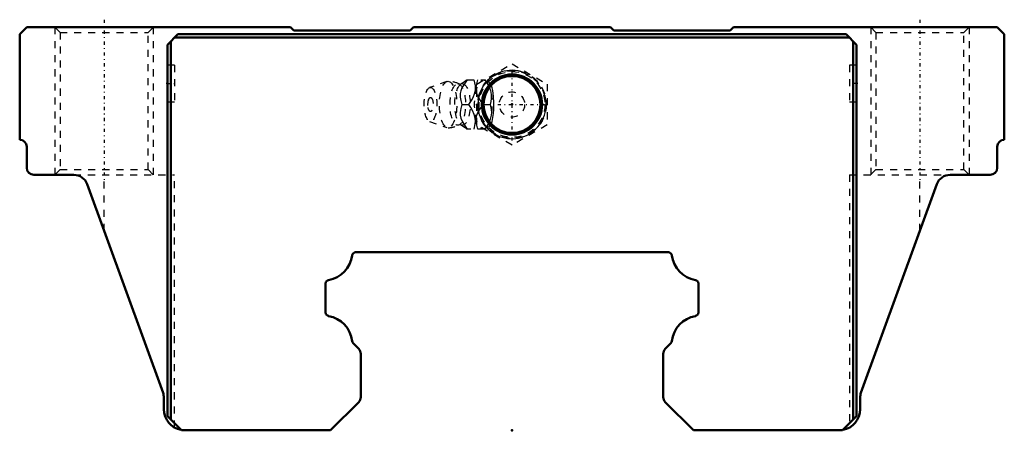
# Model space of a CAD drawing. Header units: millimetres. Extents: x -70 to 70, y 13 to 71.
import ezdxf

# ---------------------------------------------------------------- set-up
doc = ezdxf.new("R2010")
doc.units = ezdxf.units.MM
doc.linetypes.add('Center', pattern=[1.5, 0.45, -0.5, 0.05, -0.5])
doc.linetypes.add('Dashed', pattern=[2, 1, -1])
for name, color, linetype, lineweight in [('2d ConnectionPoints', 7, 'Continuous', 50), ('AM_0', 7, 'Continuous', 50), ('AM_5', 3, 'Continuous', 25), ('AM_7', 7, 'Center', 25), ('AM_9', 6, 'Dashed', 25)]:
    doc.layers.add(name, color=color, linetype=linetype, lineweight=lineweight)

# ---------------------------------------------------------------- blocks, each defined once
blk = doc.blocks.new('1_B_PT1_8_SHS_grease_nipple_joint_0_in_SHS55C1SS_GK__BLOCK_B_PT1_81__2')
at = {"layer": 'AM_5', "linetype": 'Dashed'}
blk.add_arc((0, 59), 4.28, 75, 15, dxfattribs=at)
at = {"layer": 'AM_7'}
for p, q in [((0, 53.88), (0, 64.12)), ((-5.12, 59), (5.12, 59))]:
    blk.add_line(p, q, dxfattribs=at)
at = {"layer": 'AM_9'}
for p, q in [((-5, 61.89), (0, 64.77)), ((0, 64.77), (5, 61.89)), ((-9.25, 62.27), (-11.71, 61.4)), ((-6.42, 62.5), (-3.85, 62.5)), ((-5, 56.11), (-5, 61.89)), ((-3.56, 62.15), (-3.85, 62.5)), ((5, 61.89), (5, 56.11)), ((-7.13, 59), (-6.14, 59)), ((-4.1, 59), (-3.12, 59)), ((-11.71, 56.6), (-9.25, 55.73)), ((0, 53.23), (-5, 56.11)), ((5, 56.11), (0, 53.23)), ((-3.85, 55.5), (-6.42, 55.5)), ((-3.85, 55.5), (-3.56, 55.85))]:
    blk.add_line(p, q, dxfattribs=at)
for points in [[(-7.26, 61.88), (-7.3, 61.87), (-7.36, 61.86), (-7.44, 61.87), (-7.48, 61.88), (-7.48, 61.88)], [(-6.37, 62.5), (-6.77, 61.95), (-7.11, 61.37), (-7.28, 60.96), (-7.37, 60.54), (-7.37, 60.04), (-7.29, 59.55), (-7.13, 59)], [(-6.41, 62.51), (-6.53, 62.4), (-6.75, 62.22), (-7.02, 62.03), (-7.27, 61.88)], [(-6.14, 59), (-5.66, 59.73), (-5.47, 60.13), (-5.32, 60.53), (-5.21, 61.09), (-5.21, 61.66), (-5.28, 62.09), (-5.39, 62.5)], [(-4.1, 59), (-4.5, 59.55), (-4.84, 60.13), (-5.01, 60.54), (-5.1, 60.96), (-5.1, 61.46), (-5.02, 61.95), (-4.86, 62.5)], [(-3.87, 62.5), (-3.39, 61.77), (-3.2, 61.37), (-3.05, 60.97), (-2.94, 60.41), (-2.94, 59.84), (-3, 59.41), (-3.12, 59)], [(-3.56, 55.84), (-3.51, 55.82), (-3.38, 55.81), (-3.25, 55.86), (-3.13, 55.96), (-3.02, 56.12), (-2.92, 56.32), (-2.84, 56.56), (-2.76, 56.85), (-2.71, 57.16), (-2.64, 57.73), (-2.6, 58.32), (-2.59, 59.23), (-2.63, 60.14), (-2.67, 60.57), (-2.73, 60.99), (-2.82, 61.38), (-2.93, 61.71), (-3.05, 61.93), (-3.19, 62.09), (-3.31, 62.17), (-3.43, 62.19), (-3.56, 62.16)], [(-7.13, 59), (-7.29, 58.45), (-7.38, 57.87), (-7.37, 57.46), (-7.28, 57.04), (-7.06, 56.54), (-6.77, 56.05), (-6.37, 55.5)], [(-5.39, 55.5), (-5.22, 56.23), (-5.2, 56.63), (-5.22, 57.03), (-5.36, 57.59), (-5.6, 58.16), (-5.85, 58.59), (-6.14, 59)], [(-4.86, 55.5), (-5.02, 56.05), (-5.11, 56.63), (-5.1, 57.04), (-5.01, 57.46), (-4.8, 57.96), (-4.5, 58.45), (-4.1, 59)], [(-3.12, 59), (-2.95, 58.27), (-2.93, 57.87), (-2.95, 57.47), (-3.09, 56.91), (-3.33, 56.34), (-3.58, 55.91), (-3.87, 55.5)], [(-7.48, 56.12), (-7.47, 56.12), (-7.42, 56.14), (-7.34, 56.14), (-7.28, 56.13), (-7.26, 56.12)], [(-7.26, 56.12), (-7.16, 56.06), (-6.88, 55.88), (-6.65, 55.71), (-6.45, 55.54), (-6.41, 55.49)]]:
    blk.add_lwpolyline(points, dxfattribs=at)
for radius in [4.88, 4.86, 4.8, 4.67, 4.06, 1.8]:
    blk.add_circle((0, 59), radius, dxfattribs=at)
for centre, radius, start, end in [((-9.09, 59), 3.3, 60.8606, 90), ((-10.18, 59), 1.82, 153.7155, 206.2845), ((-9.09, 59), 3.3, 270, 299.1394)]:
    blk.add_arc(centre, radius, start, end, dxfattribs=at)
for centre, major_axis in [((-9.09, 59), (0, 3.3)), ((-7.71, 59), (0, 2.94)), ((-7.04, 59), (0, 2.94)), ((-11.59, 59), (0, 2.42)), ((-11.59, 59), (0, 1.01))]:
    blk.add_ellipse(centre, major_axis=major_axis, ratio=0.374607, dxfattribs=at)
for major_axis, start_param, end_param in [((0, 3.44), 5.871519, 9.836445), ((0, -3.44), 0.411667, 2.729926)]:
    blk.add_ellipse((-4.08, 59), major_axis=major_axis, ratio=0.374607, start_param=start_param, end_param=end_param, dxfattribs=at)
blk = doc.blocks.new('2_SHS55CSSB_PT1_81_Slide25_55_0_in_SHS55C1SS_GK__BLOCK_B_PT1_81__2')
at = {"layer": 'AM_0'}
for p, q in [((-70, 69), (-69, 70)), ((-70, 54), (-70, 69)), ((-69, 70), (-31.5, 70)), ((-47.5, 69), (-49, 67.5)), ((47.5, 69), (-47.5, 69)), ((-31.5, 70), (-31, 69.5)), ((-31, 69.5), (-14.5, 69.5)), ((-14.5, 69.5), (-14, 70)), ((-14, 70), (14, 70)), ((14, 70), (14.5, 69.5)), ((14.5, 69.5), (31, 69.5)), ((31, 69.5), (31.5, 70)), ((31.5, 70), (69, 70)), ((49, 67.5), (47.5, 69)), ((69, 70), (70, 69)), ((70, 69), (70, 54)), ((-49, 67.5), (-49, 14.7)), ((-48.5, 68), (-48.5, 14.2)), ((-48, 68.5), (48, 68.5)), ((48.5, 68), (48.5, 14.2)), ((49, 67.5), (49, 14.7)), ((-69, 50), (-69, 53)), ((69, 53), (69, 50)), ((-62.29, 49), (-68, 49)), ((68, 49), (62.29, 49)), ((-49.62, 18.03), (-60.41, 47.68)), ((60.41, 47.68), (49.62, 18.03)), ((-22.23, 38), (22.23, 38)), ((-26.5, 29.44), (-26.5, 33.56)), ((26.5, 33.56), (26.5, 29.44)), ((-21.79, 24.29), (-22.58, 25.08)), ((22.58, 25.08), (21.79, 24.29)), ((-21.5, 17.41), (-21.5, 23.59)), ((21.5, 23.59), (21.5, 17.41)), ((-49.5, 15.7), (-49.5, 17.35)), ((49.5, 17.35), (49.5, 15.7)), ((-25.8, 12.7), (-21.79, 16.71)), ((21.79, 16.71), (25.8, 12.7)), ((-49, 14.7), (-47, 12.7)), ((47, 12.7), (49, 14.7)), ((-25.8, 12.7), (-47, 12.7)), ((47, 12.7), (25.8, 12.7))]:
    blk.add_line(p, q, dxfattribs=at)
for radius in [4.27, 4.04]:
    blk.add_circle((0, 59), radius, dxfattribs=at)
for centre, radius, start, end in [((-70, 53), 1, 360, 90), ((70, 53), 1, 90, 180), ((-68, 50), 1, 180, 270), ((-62.29, 47), 2, 20, 90), ((62.29, 47), 2, 90, 160), ((68, 50), 1, 270, 360), ((-22.23, 37.5), 0.5, 90, 172.6533), ((22.23, 37.5), 0.5, 7.3467, 90), ((-26.78, 38.08), 4.09, 279.8441, 352.6822), ((26.78, 38.08), 4.09, 187.3178, 260.1559), ((-26, 33.56), 0.498, 99.6987, 180.1506), ((26, 33.56), 0.498, 359.8494, 80.3013), ((-26, 29.44), 0.5, 180, 260.1493), ((26, 29.44), 0.503, 280.1014, 359.753), ((-26.79, 24.91), 4.09, 6.4786, 80.1394), ((26.79, 24.91), 4.09, 99.8602, 173.5214), ((-22.22, 25.43), 0.5, 186.4735, 224.9989), ((22.22, 25.43), 0.5, 315.0011, 353.5265), ((-22.6, 23.54), 1.1, 2.2057, 42.7988), ((22.6, 23.54), 1.1, 137.2012, 177.7941), ((-51.5, 17.35), 2, 0, 20), ((-22.51, 17.42), 1.01, 315.1419, 359.8618), ((22.51, 17.42), 1.01, 180.1382, 224.8581), ((51.5, 17.35), 2, 160, 180), ((-46.5, 15.7), 3, 180, 259.4158), ((46.5, 15.7), 3, 280.5842, 360)]:
    blk.add_arc(centre, radius, start, end, dxfattribs=at)
at = {"layer": 'AM_5', "linetype": 'Dashed'}
for p, q in [((-65, 70), (-65, 49)), ((-51, 70), (-51, 49)), ((51, 70), (51, 49)), ((65, 70), (65, 49))]:
    blk.add_line(p, q, dxfattribs=at)
at = {"layer": 'AM_5'}
blk.add_arc((0, 59), 4.86, 75, 15, dxfattribs=at)
at = {"layer": 'AM_7'}
for p, q in [((-58, 71.05), (-58, 47.95)), ((58, 71.05), (58, 47.95)), ((-49.05, 62), (-47.95, 62)), ((49.05, 62), (47.95, 62))]:
    blk.add_line(p, q, dxfattribs=at)
at = {"layer": 'AM_9'}
for p, q in [((-65, 70), (-64.25, 69.25)), ((-64.25, 69.25), (-64.25, 49.75)), ((-64.25, 69.25), (-51.75, 69.25)), ((-51.75, 69.25), (-51, 70)), ((-51.75, 49.75), (-51.75, 69.25)), ((51, 70), (51.75, 69.25)), ((51.75, 69.25), (51.75, 49.75)), ((51.75, 69.25), (64.25, 69.25)), ((64.25, 69.25), (65, 70)), ((64.25, 49.75), (64.25, 69.25)), ((-48, 64.6), (-49, 64.6)), ((-48, 64.6), (-48, 59.4)), ((49, 64.6), (48, 64.6)), ((48, 64.6), (48, 59.4)), ((-49, 59.4), (-48, 59.4)), ((48, 59.4), (49, 59.4)), ((-64.25, 49.75), (-65, 49)), ((-64.25, 49.75), (-51.75, 49.75)), ((-62.29, 49), (-48, 49)), ((-58, 41.05), (-58, 49)), ((-51, 49), (-51.75, 49.75)), ((-48, 13.1), (-48, 49)), ((48, 49), (62.29, 49)), ((48, 49), (48, 13.1)), ((51.75, 49.75), (51, 49)), ((51.75, 49.75), (64.25, 49.75)), ((58, 41.05), (58, 49)), ((65, 49), (64.25, 49.75))]:
    blk.add_line(p, q, dxfattribs=at)
for centre, start, end in [((-46.5, 15.7), 259.4158, 270), ((46.5, 15.7), 270, 280.5842)]:
    blk.add_arc(centre, 3, start, end, dxfattribs=at)

msp = doc.modelspace()

# ---------------------------------------------------------------- linework, layer by layer
at = {"layer": '2d ConnectionPoints'}
for p in [(-49, 62), (-49, 62), (49, 62), (49, 62), (0, 59), (0, 59), (0, 12.7)]:
    msp.add_point(p, dxfattribs=at)

# ---------------------------------------------------------------- block references
for name in ['2_SHS55CSSB_PT1_81_Slide25_55_0_in_SHS55C1SS_GK__BLOCK_B_PT1_81__2', '1_B_PT1_8_SHS_grease_nipple_joint_0_in_SHS55C1SS_GK__BLOCK_B_PT1_81__2']:
    msp.add_blockref(name, (0, 0))

doc.saveas('drawing.dxf')
